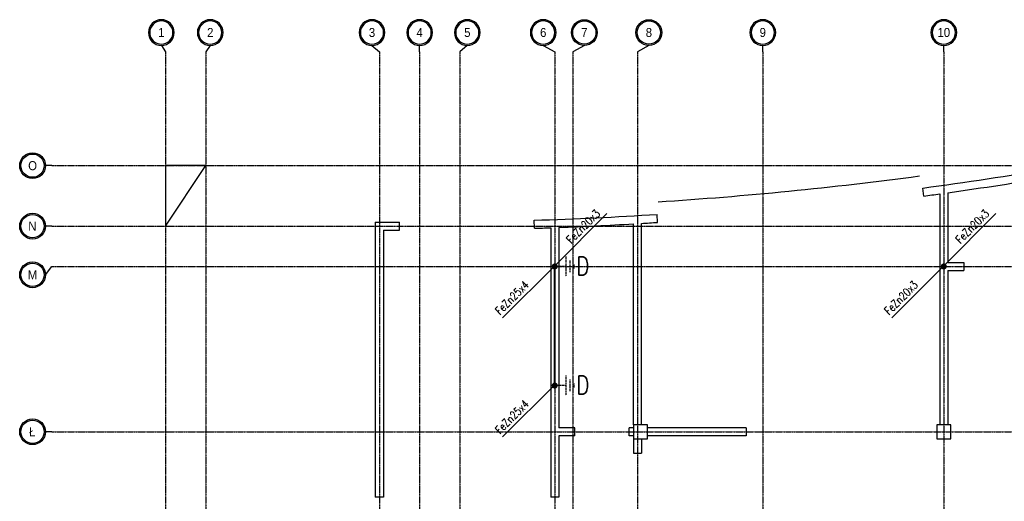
# Model space of a CAD drawing. Extents: x 3880 to 129921, y -116796 to -57711.
# Tile 100 of 110: x 50446 to 52888, y -67555 to -66361. Entities that reach past the tile are written whole.
import ezdxf
from ezdxf.enums import TextEntityAlignment as Align

# ---------------------------------------------------------------- set-up
doc = ezdxf.new("R2010")
doc.units = 0
doc.header["$LTSCALE"] = 2
doc.linetypes.add('CENTER', pattern=[2, 1.25, -0.25, 0.25, -0.25])
doc.linetypes.add('HIDDEN', pattern=[9.525, 6.35, -3.175])
doc.layers.get('0').update_dxf_attribs({"color": 101, "linetype": 'CONTINUOUS'})
for name, color, linetype in [('E35', 6, 'CONTINUOUS'), ('E50', 3, 'CONTINUOUS'), ('Os-osie glowne', 1, 'CENTER'), ('Os-osie-opis', 2, 'CONTINUOUS'), ('Sc-beton', 7, 'CONTINUOUS'), ('W-idok', 9, 'CONTINUOUS')]:
    doc.layers.add(name, color=color, linetype=linetype)
doc.styles.add('dwg_opis duży', font='ARIAL.TTF', dxfattribs={"width": 0.9})
doc.styles.add('ROMANS', font='romans', dxfattribs={"width": 0.85})

# ---------------------------------------------------------------- blocks, each defined once
blk = doc.blocks.new('_opis_osi_liczbowy')
blk.add_hatch(color=256).paths.add_polyline_path([(32, 32), (32, 28.8, -1), (32, -28.8), (32, -32, 1)])
for radius in [32, 28.8]:
    blk.add_circle((32, 0), radius)
at = {"style": 'dwg_opis duży', "width": 0.9}
blk.add_attdef('AXNAMEH', text='', height=22.4, rotation=90, dxfattribs=at).set_placement((32, 0), align=Align.MIDDLE_CENTER)
blk = doc.blocks.new('_opis_osi')
blk.add_hatch(color=256).paths.add_polyline_path([(32, -32), (28.8, -32, -1), (-28.8, -32), (-32, -32, 1)])
for radius in [32, 28.8]:
    blk.add_circle((0, -32), radius)
at = {"style": 'dwg_opis duży', "width": 0.9}
blk.add_attdef('AXNAMEV', text='', height=22.4, rotation=90, dxfattribs=at).set_placement((0, -32), align=Align.MIDDLE_CENTER)

msp = doc.modelspace()

# ---------------------------------------------------------------- linework, layer by layer
at = {"layer": 'E35'}
for p, q in [((50807.547, -66722.75), (50807.547, -66872.75)), ((50807.547, -66872.75), (50907.547, -66722.75)), ((50907.547, -66722.75), (50807.547, -66722.75)), ((51901.716, -66841.76), (51772.547, -66970.928)), ((51901.716, -66841.76), (51772.547, -66970.928)), ((52866.716, -66841.76), (52737.547, -66970.928)), ((52866.716, -66841.76), (52737.547, -66970.928)), ((51643.379, -67100.096), (51772.547, -66970.928)), ((51643.379, -67100.096), (51772.547, -66970.928)), ((52608.379, -67100.096), (52737.547, -66970.928)), ((52608.379, -67100.096), (52737.547, -66970.928)), ((51643.379, -67395.515), (51772.547, -67266.347)), ((51643.379, -67395.515), (51772.547, -67266.347))]:
    msp.add_line(p, q, dxfattribs=at)
at = {"layer": 'E50', "linetype": 'HIDDEN', "ltscale": 0.2}
for p, q in [((51800.1, -66947.75), (51800.1, -66997.75)), ((51810.1, -66957.75), (51810.1, -66987.75)), ((51800.1, -66972.75), (51770.1, -66972.75)), ((51820.1, -66967.75), (51820.1, -66977.75)), ((51800.1, -67243.169), (51800.1, -67293.169)), ((51810.1, -67253.169), (51810.1, -67283.169)), ((51800.1, -67268.169), (51770.1, -67268.169)), ((51820.1, -67263.169), (51820.1, -67273.169))]:
    msp.add_line(p, q, dxfattribs=at)
at = {"layer": 'E50', "ltscale": 15, "const_width": 7.5}
for points in [[(51772.456, -66976.499, -1), (51772.638, -66969.001, -1)], [(51772.456, -66976.499, -1), (51772.638, -66969.001, -1)], [(52737.638, -66976.499, 1), (52737.456, -66969.001, 1)], [(52737.638, -66976.499, 1), (52737.456, -66969.001, 1)], [(51772.456, -67271.918, -1), (51772.638, -67264.42, -1)], [(51772.456, -67271.918, -1), (51772.638, -67264.42, -1)]]:
    msp.add_lwpolyline(points, format="xyb", close=True, dxfattribs=at)
at = {"layer": 'E50', "linetype": 'HIDDEN', "ltscale": 70, "const_width": 5}
msp.add_lwpolyline([(51772.547, -66972.75), (51772.547, -67268.169)], dxfattribs=at)
at = {"layer": 'Os-osie glowne'}
for points in [[(50807.547, -66440.75), (50807.547, -72417.75)], [(50907.547, -66440.75), (50907.547, -72417.75)], [(51337.547, -66440.75), (51337.547, -72417.75)], [(51437.547, -66440.75), (51437.547, -72417.75)], [(51537.547, -66440.75), (51537.547, -72487.75)], [(51772.547, -66440.75), (51772.547, -72487.75)], [(51817.547, -66440.75), (51817.547, -72417.75)], [(51977.547, -66440.75), (51977.547, -72417.75)], [(52288.547, -66440.75), (52288.547, -72417.75)], [(52737.547, -66440.75), (52737.547, -72417.75)], [(50525.547, -66722.75), (62792.547, -66722.75)], [(50525.547, -66872.75), (62792.547, -66872.75)], [(50525.547, -66972.75), (62792.547, -66972.75)], [(50525.547, -67382.75), (62792.547, -67382.75)]]:
    msp.add_lwpolyline(points, dxfattribs=at)
at = {"layer": 'Os-osie-opis'}
for points in [[(50796.887, -66424.75), (50807.547, -66440.75)], [(50918.208, -66424.75), (50907.547, -66440.75)], [(51319.352, -66424.75), (51337.547, -66440.75)], [(51437.547, -66440.75), (51437.547, -66424.75)], [(51555.743, -66424.75), (51537.547, -66440.75)], [(51744.065, -66424.75), (51772.547, -66440.75)], [(51846.035, -66424.75), (51817.547, -66440.75)], [(52006.035, -66424.75), (51977.547, -66440.75)], [(52288.547, -66440.75), (52288.547, -66424.75)], [(52737.547, -66440.75), (52737.547, -66424.75)], [(50525.547, -66722.75), (50509.547, -66722.75)], [(50525.547, -66872.75), (50509.547, -66872.75)], [(50509.547, -66993.41), (50525.547, -66972.75)], [(50525.547, -67382.75), (50509.547, -67382.75)]]:
    msp.add_lwpolyline(points, dxfattribs=at)
at = {"layer": 'Sc-beton'}
for points in [[(52688.203, -66798.053), (52685.545, -66778.23)], [(52747.547, -66789.906), (52747.547, -66962.75)], [(52727.547, -66792.694), (52727.547, -67365.25)], [(51327.547, -66862.75), (51327.547, -67544.75)], [(51387.547, -66883.102), (51387.602, -66863.102)], [(51722.592, -66878.157), (51721.947, -66858.167)], [(52027.547, -66863.463), (52026.267, -66843.504)], [(51347.547, -66882.91), (51347.547, -67544.75)], [(51762.547, -66876.785), (51762.547, -67544.75)], [(51782.547, -66876.036), (51782.547, -67372.75)], [(51967.547, -67365.25), (51967.547, -66867.123)], [(51987.547, -67365.25), (51987.547, -66865.945)], [(52747.547, -66962.75), (52787.547, -66962.75)], [(52747.547, -66982.75), (52747.547, -67365.25)], [(52747.547, -66982.75), (52787.547, -66982.75)], [(52787.547, -66962.75), (52787.547, -66982.75)], [(51822.547, -67372.75), (51782.547, -67372.75)], [(51822.547, -67392.746), (51822.547, -67372.746)], [(51967.547, -67372.656), (51957.547, -67372.656)], [(51957.547, -67392.746), (51957.547, -67372.656)], [(52247.547, -67372.75), (52002.547, -67372.75)], [(52247.547, -67372.75), (52247.547, -67392.75)], [(51822.547, -67392.746), (51782.547, -67392.75)], [(51782.547, -67392.844), (51782.547, -67544.75)], [(51967.547, -67392.75), (51957.547, -67392.75)], [(51967.547, -67392.75), (51967.547, -67435.75)], [(51987.547, -67400.25), (51987.547, -67435.75)], [(52247.547, -67392.75), (52002.547, -67392.75)], [(51967.547, -67435.75), (51987.547, -67435.75)], [(51347.547, -67544.75), (51327.547, -67544.75)], [(51782.547, -67544.75), (51762.547, -67544.75)]]:
    msp.add_lwpolyline(points, dxfattribs=at)
for points in [[(51967.547, -67400.25), (52002.547, -67400.25), (52002.547, -67365.25), (51967.547, -67365.25)], [(52720.047, -67400.25), (52755.047, -67400.25), (52755.047, -67365.25), (52720.047, -67365.25)]]:
    msp.add_lwpolyline(points, close=True, dxfattribs=at)
for radius, start, end in [(9570, 277.6379066, 279.5641735), (9590, 277.995789, 279.5623005), (9590, 277.6379066, 277.875143), (9570, 269.4849421, 269.844495), (9570, 271.8465479, 273.6707074), (9590, 273.4312662, 273.6707074), (9590, 269.6055108, 269.844495), (9590, 271.8465479, 272.0854058), (9590, 272.2049803, 273.3115683)]:
    msp.add_arc((51413.575, -57293.137), radius, start, end, dxfattribs=at)
at = {"layer": 'W-idok', "ltscale": 2}
msp.add_lwpolyline([(52677.105, -66749.092, -0.01707646), (52028.827, -66813.277, -0.01707646)], format="xyb", dxfattribs=at)

# ---------------------------------------------------------------- block references
at = {"layer": 'Os-osie-opis'}
ref = msp.add_blockref('_opis_osi_liczbowy', (50796.887, -66424.75), dxfattribs=dict(at, xscale=-1, rotation=270))
ref.add_attrib('AXNAMEH', '1', dxfattribs={"layer": '0', "height": 22.4, "style": 'dwg_opis duży', "width": 0.9}).set_placement((50796.887, -66392.46), align=Align.MIDDLE_CENTER)
ref = msp.add_blockref('_opis_osi_liczbowy', (50918.208, -66424.75), dxfattribs=dict(at, xscale=-1, rotation=270))
ref.add_attrib('AXNAMEH', '2', dxfattribs={"layer": '0', "height": 22.4, "style": 'dwg_opis duży', "width": 0.9}).set_placement((50918.208, -66392.46), align=Align.MIDDLE_CENTER)
ref = msp.add_blockref('_opis_osi_liczbowy', (51319.352, -66424.75), dxfattribs=dict(at, xscale=-1, rotation=270))
ref.add_attrib('AXNAMEH', '3', dxfattribs={"layer": '0', "height": 22.4, "style": 'dwg_opis duży', "width": 0.9}).set_placement((51319.352, -66392.46), align=Align.MIDDLE_CENTER)
ref = msp.add_blockref('_opis_osi_liczbowy', (51437.547, -66424.75), dxfattribs=dict(at, xscale=-1, rotation=270))
ref.add_attrib('AXNAMEH', '4', dxfattribs={"layer": '0', "height": 22.4, "style": 'dwg_opis duży', "width": 0.9}).set_placement((51437.547, -66392.46), align=Align.MIDDLE_CENTER)
ref = msp.add_blockref('_opis_osi_liczbowy', (51555.743, -66424.75), dxfattribs=dict(at, xscale=-1, rotation=270))
ref.add_attrib('AXNAMEH', '5', dxfattribs={"layer": '0', "height": 22.4, "style": 'dwg_opis duży', "width": 0.9}).set_placement((51555.743, -66392.46), align=Align.MIDDLE_CENTER)
ref = msp.add_blockref('_opis_osi_liczbowy', (51744.065, -66424.75), dxfattribs=dict(at, xscale=-1, rotation=270))
ref.add_attrib('AXNAMEH', '6', dxfattribs={"layer": '0', "height": 22.4, "style": 'dwg_opis duży', "width": 0.9}).set_placement((51744.065, -66392.46), align=Align.MIDDLE_CENTER)
ref = msp.add_blockref('_opis_osi_liczbowy', (51846.035, -66424.75), dxfattribs=dict(at, rotation=90))
ref.add_attrib('AXNAMEH', '7', dxfattribs={"layer": '0', "height": 22.4, "style": 'dwg_opis duży', "width": 0.9}).set_placement((51846.145, -66392.46), align=Align.MIDDLE_CENTER)
ref = msp.add_blockref('_opis_osi_liczbowy', (52006.035, -66424.75), dxfattribs=dict(at, rotation=90))
ref.add_attrib('AXNAMEH', '8', dxfattribs={"layer": '0', "height": 22.4, "style": 'dwg_opis duży', "width": 0.9}).set_placement((52006.145, -66392.46), align=Align.MIDDLE_CENTER)
ref = msp.add_blockref('_opis_osi_liczbowy', (52288.547, -66424.75), dxfattribs=dict(at, xscale=-1, rotation=270))
ref.add_attrib('AXNAMEH', '9', dxfattribs={"layer": '0', "height": 22.4, "style": 'dwg_opis duży', "width": 0.9}).set_placement((52288.547, -66392.46), align=Align.MIDDLE_CENTER)
ref = msp.add_blockref('_opis_osi_liczbowy', (52737.547, -66424.75), dxfattribs=dict(at, xscale=-1, rotation=270))
ref.add_attrib('AXNAMEH', '10', dxfattribs={"layer": '0', "height": 22.4, "style": 'dwg_opis duży', "width": 0.9}).set_placement((52737.547, -66392.46), align=Align.MIDDLE_CENTER)
at = {"layer": 'Os-osie-opis', "rotation": 270}
msp.add_blockref('_opis_osi', (50509.547, -66722.75), dxfattribs=at).add_auto_attribs({'AXNAMEV': 'O'})
at = {"layer": 'Os-osie-opis'}
ref = msp.add_blockref('_opis_osi', (50509.547, -66872.75), dxfattribs=dict(at, rotation=270))
ref.add_attrib('AXNAMEV', 'N', dxfattribs={"layer": '0', "height": 22.4, "style": 'dwg_opis duży', "width": 0.9}).set_placement((50476.984, -66872.75), align=Align.MIDDLE_CENTER)
ref = msp.add_blockref('_opis_osi', (50509.547, -66993.41), dxfattribs=dict(at, rotation=270))
ref.add_attrib('AXNAMEV', 'M', dxfattribs={"layer": '0', "height": 22.4, "style": 'dwg_opis duży', "width": 0.9}).set_placement((50477.259, -66993.41), align=Align.MIDDLE_CENTER)
ref = msp.add_blockref('_opis_osi', (50509.547, -67382.75), dxfattribs=dict(at, rotation=270))
ref.add_attrib('AXNAMEV', 'Ł', dxfattribs={"layer": '0', "height": 22.4, "style": 'dwg_opis duży', "width": 0.9}).set_placement((50476.874, -67382.75), align=Align.MIDDLE_CENTER)

# ---------------------------------------------------------------- texts
at = {"layer": 'E35', "style": 'ROMANS', "width": 0.8}
for s, p in [('FeZn20x3', (51813.52, -66917.538)), ('FeZn20x3', (51813.52, -66917.538)), ('FeZn20x3', (52778.52, -66917.538)), ('FeZn20x3', (52778.52, -66917.538)), ('FeZn25x4', (51636.728, -67094.329)), ('FeZn20x3', (52601.728, -67094.329)), ('FeZn20x3', (52601.728, -67094.329)), ('FeZn25x4', (51636.728, -67389.747))]:
    msp.add_text(s, height=20, rotation=45, dxfattribs=at).set_placement(p)
at = {"layer": 'E50', "ltscale": 50, "style": 'ROMANS', "width": 0.8}
for p in [(51826.354, -66994.017), (51826.354, -67289.435)]:
    msp.add_text('D', height=45, dxfattribs=at).set_placement(p)

doc.saveas('drawing.dxf')
